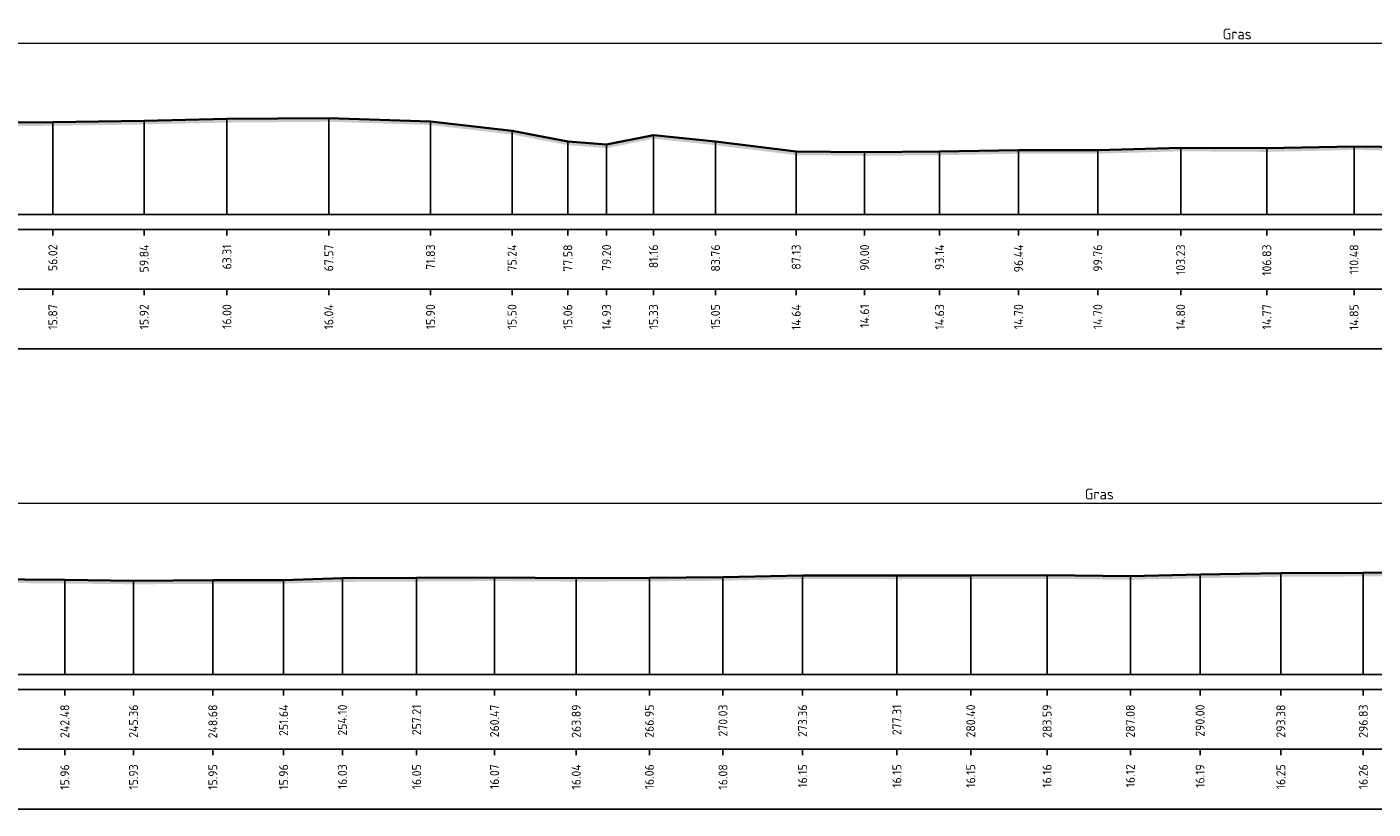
# Model space of a CAD drawing. Header units: metres. Extents: x 197882 to 206172, y 361908 to 364395.
# Tile 36 of 41: x 205839 to 205895, y 364360 to 364393. Entities that reach past the tile are written whole.
import ezdxf
from ezdxf.enums import TextEntityAlignment as Align

# ---------------------------------------------------------------- set-up
doc = ezdxf.new("R2010")
doc.units = ezdxf.units.M
doc.header["$PDMODE"] = 35
doc.header["$PDSIZE"] = 0.075
for name, color, linetype, lineweight in [('X-ME-AL-PROFIEL_HUIDIG MAAIVELD-GD', 252, 'Continuous', 0), ('X-XX-AL-DETAIL1-M', 7, 'Continuous', 18), ('X-XX-AL-DWARSPROFIEL_PROFIELLIJN MAAIVELD-GD', 8, 'Continuous', 35)]:
    doc.layers.add(name, color=color, linetype=linetype, lineweight=lineweight)
doc.layers.add('X-ME-AL-PROFIELRASTER-S', color=7, linetype='Continuous')
doc.styles.add('NLCS-ISO-ANNOTATIEF-T18', font='NLCS-ISO.ttf', dxfattribs={"height": 1.8})
doc.styles.add('NLCS-ISO-ANNOTATIVE-T18', font='NLCS-ISO.ttf', dxfattribs={"height": 1.8})
doc.dimstyles.new('NLCS-ANNOTATIEF-T18-PIJL_L2_H0', dxfattribs={"dimtxt": 2.5, "dimasz": 1.8, "dimexe": 2, "dimexo": 2, "dimgap": 0.7, "dimtad": 1, "dimzin": 0, "dimdsep": 46, "dimtxsty": 'NLCS-ISO-ANNOTATIEF-T18', "dimcen": 0, "dimdle": 2, "dimclrd": 256, "dimclre": 256, "dimclrt": 10, "dimaunit": 2, "dimadec": 0, "dimazin": 0, "dimtfac": 1, "dimtdec": 3, "dimtofl": 0, "dimtmove": 0, "dimatfit": 3, "dimfxl": 2, "dimfxlon": 1, "dimtfillclr": 256, "dimtolj": 1, "dimtzin": 0, "dimlwd": -1, "dimlwe": -1, "dimarcsym": 0})

# ---------------------------------------------------------------- blocks, each defined once
blk = doc.blocks.new('SAL-PROFIELRASTER_BALK_EIND1-D')
at = {"color": 0, "linetype": 'ByBlock', "lineweight": -2, "flags": 128}
for points in [[(0, 0), (1, 0)], [(0, -2.5), (1, -2.5)], [(0, -12.5), (1, -12.5)]]:
    blk.add_lwpolyline(points, dxfattribs=at)
blk = doc.blocks.new('SAL-PROFIELRASTER_BALK_EIND2-D')
at = {"color": 0, "linetype": 'ByBlock', "lineweight": -2}
blk.add_line((1, -12.5), (0, -12.5), dxfattribs=at)
blk = doc.blocks.new('SAL-PROFIELRASTER_BALK_DATA-D')
at = {"color": 0, "linetype": 'ByBlock', "lineweight": -2}
blk.add_lwpolyline([(0, -3.5), (0, -2.5)], dxfattribs=at)
at = {"color": 0, "linetype": 'ByBlock', "lineweight": -2, "style": 'NLCS-ISO-ANNOTATIVE-T18'}
blk.add_attdef('GETAL', text='', height=1.5, rotation=90, dxfattribs=at).set_placement((0.75, -5), align=Align.RIGHT)
blk = doc.blocks.new('SAL-PROFIELRASTER_AANHAAL-D')
at = {"color": 9, "linetype": 'ByBlock', "lineweight": -2, "flags": 128}
blk.add_lwpolyline([(0, 1), (0, 0)], dxfattribs=at)
blk = doc.blocks.new('*D15')
at = {"layer": 'Defpoints', "color": 0, "transparency": 16777216}
for p in [(205597.899, 364373.098), (205597.899, 364365.94), (205985.248, 364365.94)]:
    blk.add_point(p, dxfattribs=at)
at = {"layer": 'X-XX-AL-DETAIL1-M', "transparency": 16777216}
for p, q in [((205597.899, 364372.598), (205597.899, 364373.598)), ((205984.798, 364373.098), (205598.349, 364373.098)), ((205985.248, 364372.598), (205985.248, 364373.598))]:
    blk.add_line(p, q, dxfattribs=at)
for points in [[(205598.349, 364373.173), (205598.349, 364373.023), (205597.899, 364373.098)], [(205984.798, 364373.173), (205984.798, 364373.023), (205985.248, 364373.098)]]:
    blk.add_solid(points, dxfattribs=at)
at = {"layer": 'X-XX-AL-DETAIL1-M', "color": 10, "transparency": 16777216, "insert": (205883.679, 364373.498), "char_height": 0.45, "attachment_point": 5, "style": 'NLCS-ISO-ANNOTATIEF-T18'}
blk.add_mtext('\\A1;Gras', dxfattribs=at)
blk = doc.blocks.new('*D110')
at = {"layer": 'Defpoints', "color": 0, "transparency": 16777216}
for p in [(205783.859, 364392.353), (205783.859, 364385.194), (206171.207, 364385.194)]:
    blk.add_point(p, dxfattribs=at)
at = {"layer": 'X-XX-AL-DETAIL1-M', "transparency": 16777216}
for p, q in [((205783.859, 364391.853), (205783.859, 364392.853)), ((206171.207, 364391.853), (206171.207, 364392.853)), ((206170.757, 364392.353), (205784.309, 364392.353))]:
    blk.add_line(p, q, dxfattribs=at)
for points in [[(205784.309, 364392.428), (205784.309, 364392.278), (205783.859, 364392.353)], [(206170.757, 364392.428), (206170.757, 364392.278), (206171.207, 364392.353)]]:
    blk.add_solid(points, dxfattribs=at)
at = {"layer": 'X-XX-AL-DETAIL1-M', "color": 10, "transparency": 16777216, "insert": (205889.45, 364392.753), "char_height": 0.45, "attachment_point": 5, "style": 'NLCS-ISO-ANNOTATIEF-T18'}
blk.add_mtext('\\A1;Gras', dxfattribs=at)

msp = doc.modelspace()

# ---------------------------------------------------------------- hatches: boundary and pattern name
at = {"layer": 'X-ME-AL-PROFIEL_HUIDIG MAAIVELD-GD'}
h = msp.add_hatch(dxfattribs=at)
h.set_pattern_fill('AGR-MAAIVELD', color=256, scale=0.05, pattern_type=2)
h.set_pattern_definition([(45, (0, 23.45443), (-0.25000007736, 0.25000007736), []), (45, (-0.0357, 23.49015), (0, 0.50000015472), [0.3535535, -0.3535535]), (45, (-0.07143, 23.52586), (0, 0.50000015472), [0.3535535, -0.3535535]), (45, (-0.10764, 23.56208), (0, 0.50000015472), [0.3535535, -0.3535535]), (45, (-0.14286, 23.5973), (0, 0.50000015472), [0.3535535, -0.3535535]), (45, (-0.17857, 23.633), (0, 0.50000015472), [0.3535535, -0.3535535]), (45, (-0.2143, 23.66872), (0, 0.50000015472), [0.3535535, -0.3535535]), (315, (0, 23.45443), (0.25000007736, 0.25000007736), []), (315, (0.0357, 23.49015), (0.50000015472, -1e-16), [0.3535535, -0.3535535]), (315, (0.07143, 23.52586), (0.50000015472, -1e-16), [0.3535535, -0.3535535]), (315, (0.10764, 23.56208), (0.50000015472, -1e-16), [0.3535535, -0.3535535]), (315, (0.14286, 23.5973), (0.50000015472, -1e-16), [0.3535535, -0.3535535]), (315, (0.17857, 23.633), (0.50000015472, -1e-16), [0.3535535, -0.3535535]), (315, (0.2143, 23.66872), (0.50000015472, -1e-16), [0.3535535, -0.3535535])])
h.paths.add_polyline_path([(206171.207, 364388.242), (206171.207, 364388.092), (206168.768, 364388.13), (206167.246, 364388.048), (206164.445, 364388.154), (206161.657, 364388.249), (206158.942, 364388.409), (206156.155, 364388.543), (206153.362, 364388.713), (206150.43, 364388.88), (206147.42, 364389.05), (206144.576, 364389.177), (206141.734, 364389.435), (206138.218, 364389.638), (206134.691, 364389.79), (206130.992, 364389.812), (206128.061, 364389.841), (206124.826, 364389.752), (206121.683, 364389.732), (206118.545, 364389.708), (206114.591, 364389.769), (206110.867, 364389.792), (206106.693, 364389.734), (206103.107, 364389.718), (206099.169, 364389.703), (206095.442, 364389.595), (206091.707, 364389.484), (206087.85, 364389.383), (206084.102, 364389.345), (206080.69, 364389.305), (206077.239, 364389.291), (206073.858, 364389.23), (206070.94, 364389.163), (206067.452, 364389.203), (206064.26, 364389.194), (206061.168, 364389.19), (206057.221, 364389.193), (206053.888, 364389.127), (206050.806, 364389.099), (206047.746, 364389.088), (206044.325, 364389.112), (206041.065, 364389.091), (206037.959, 364389.076), (206035.498, 364389.005), (206032.535, 364388.995), (206029.215, 364388.976), (206026.339, 364389.008), (206022.973, 364389.042), (206019.921, 364389.122), (206016.785, 364389.137), (206013.776, 364389.195), (206010.613, 364389.244), (206007.756, 364389.315), (206004.656, 364389.393), (206000.574, 364389.506), (205997.253, 364389.6), (205994.034, 364389.596), (205990.119, 364389.62), (205986.627, 364389.641), (205983.535, 364389.535), (205979.638, 364389.557), (205976.138, 364389.63), (205972.966, 364389.576), (205969.267, 364389.621), (205965.283, 364389.507), (205961.231, 364389.49), (205957.433, 364389.402), (205953.63, 364389.158), (205949.284, 364388.787), (205945.328, 364388.505), (205940.977, 364388.291), (205937.68, 364388.198), (205934.283, 364387.868), (205930.633, 364387.641), (205924.964, 364387.495), (205922.096, 364387.406), (205919.582, 364387.329), (205918.501, 364387.713), (205915.416, 364387.811), (205911.798, 364387.763), (205908.49, 364387.803), (205905.007, 364387.906), (205901.042, 364387.889), (205897.696, 364387.856), (205894.342, 364387.896), (205890.691, 364387.818), (205887.086, 364387.843), (205883.616, 364387.744), (205880.299, 364387.743), (205876.996, 364387.678), (205873.856, 364387.655), (205870.993, 364387.68), (205867.616, 364388.098), (205865.021, 364388.371), (205863.057, 364387.973), (205861.435, 364388.1), (205859.099, 364388.546), (205855.688, 364388.943), (205851.43, 364389.079), (205847.165, 364389.046), (205843.7, 364388.967), (205839.878, 364388.911), (205835.955, 364388.884), (205831.932, 364388.954), (205828.12, 364389.049), (205824.83, 364388.993), (205821.403, 364389.052), (205817.267, 364389.035), (205813.366, 364388.947), (205808.794, 364388.882), (205804.53, 364388.852), (205801.002, 364388.711), (205797.033, 364388.532), (205793.304, 364388.419), (205789.633, 364388.455), (205786.376, 364388.588), (205783.859, 364388.386), (205783.859, 364388.536), (205786.376, 364388.738), (205789.633, 364388.605), (205793.304, 364388.569), (205797.033, 364388.682), (205801.002, 364388.861), (205804.53, 364389.002), (205808.794, 364389.032), (205813.366, 364389.097), (205817.267, 364389.185), (205821.403, 364389.202), (205824.83, 364389.143), (205828.12, 364389.199), (205831.932, 364389.104), (205835.955, 364389.034), (205839.878, 364389.061), (205843.7, 364389.117), (205847.165, 364389.196), (205851.43, 364389.229), (205855.688, 364389.093), (205859.099, 364388.696), (205861.435, 364388.25), (205863.057, 364388.123), (205865.021, 364388.521), (205867.616, 364388.248), (205870.993, 364387.83), (205873.856, 364387.805), (205876.996, 364387.828), (205880.299, 364387.893), (205883.616, 364387.894), (205887.086, 364387.993), (205890.691, 364387.968), (205894.342, 364388.046), (205897.696, 364388.006), (205901.042, 364388.039), (205905.007, 364388.056), (205908.49, 364387.953), (205911.798, 364387.913), (205915.416, 364387.961), (205918.501, 364387.863), (205919.582, 364387.479), (205922.096, 364387.556), (205924.964, 364387.645), (205930.633, 364387.791), (205934.283, 364388.018), (205937.68, 364388.348), (205940.977, 364388.441), (205945.328, 364388.655), (205949.284, 364388.937), (205953.63, 364389.308), (205957.433, 364389.552), (205961.231, 364389.64), (205965.283, 364389.657), (205969.267, 364389.771), (205972.966, 364389.726), (205976.138, 364389.78), (205979.638, 364389.707), (205983.535, 364389.685), (205986.627, 364389.791), (205990.119, 364389.77), (205994.034, 364389.746), (205997.253, 364389.75), (206000.574, 364389.656), (206004.656, 364389.543), (206007.756, 364389.465), (206010.613, 364389.394), (206013.776, 364389.345), (206016.785, 364389.287), (206019.921, 364389.272), (206022.973, 364389.192), (206026.339, 364389.158), (206029.215, 364389.126), (206032.535, 364389.145), (206035.498, 364389.155), (206037.959, 364389.226), (206041.065, 364389.241), (206044.325, 364389.262), (206047.746, 364389.238), (206050.806, 364389.249), (206053.888, 364389.277), (206057.221, 364389.343), (206061.168, 364389.34), (206064.26, 364389.344), (206067.452, 364389.353), (206070.94, 364389.313), (206073.858, 364389.38), (206077.239, 364389.441), (206080.69, 364389.455), (206084.102, 364389.495), (206087.85, 364389.533), (206091.707, 364389.634), (206095.442, 364389.745), (206099.169, 364389.853), (206103.107, 364389.868), (206106.693, 364389.884), (206110.867, 364389.942), (206114.591, 364389.919), (206118.545, 364389.858), (206121.683, 364389.882), (206124.826, 364389.902), (206128.061, 364389.991), (206130.992, 364389.962), (206134.691, 364389.94), (206138.218, 364389.788), (206141.734, 364389.585), (206144.576, 364389.327), (206147.42, 364389.2), (206150.43, 364389.03), (206153.362, 364388.863), (206156.155, 364388.693), (206158.942, 364388.559), (206161.657, 364388.399), (206164.445, 364388.304), (206167.246, 364388.198), (206168.768, 364388.28)])
h = msp.add_hatch(dxfattribs=at)
h.set_pattern_fill('AGR-MAAIVELD', color=256, scale=0.05, pattern_type=2)
h.set_pattern_definition([(45, (-185.95992, 4.1999), (-0.25000007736, 0.25000007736), []), (45, (-185.99564, 4.23563), (0, 0.50000015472), [0.3535535, -0.3535535]), (45, (-186.03135, 4.27134), (0, 0.50000015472), [0.3535535, -0.3535535]), (45, (-186.06757, 4.30756), (0, 0.50000015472), [0.3535535, -0.3535535]), (45, (-186.10278, 4.34277), (0, 0.50000015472), [0.3535535, -0.3535535]), (45, (-186.1385, 4.3785), (0, 0.50000015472), [0.3535535, -0.3535535]), (45, (-186.1742, 4.4142), (0, 0.50000015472), [0.3535535, -0.3535535]), (315, (-185.95992, 4.1999), (0.25000007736, 0.25000007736), []), (315, (-185.9242, 4.23563), (0.50000015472, -1e-16), [0.3535535, -0.3535535]), (315, (-185.8885, 4.27134), (0.50000015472, -1e-16), [0.3535535, -0.3535535]), (315, (-185.85228, 4.30756), (0.50000015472, -1e-16), [0.3535535, -0.3535535]), (315, (-185.81707, 4.34277), (0.50000015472, -1e-16), [0.3535535, -0.3535535]), (315, (-185.78135, 4.3785), (0.50000015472, -1e-16), [0.3535535, -0.3535535]), (315, (-185.74564, 4.4142), (0.50000015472, -1e-16), [0.3535535, -0.3535535])])
h.paths.add_polyline_path([(205985.248, 364368.988), (205985.248, 364368.838), (205982.809, 364368.876), (205981.286, 364368.794), (205978.485, 364368.9), (205975.697, 364368.995), (205972.982, 364369.155), (205970.195, 364369.289), (205967.402, 364369.459), (205964.47, 364369.626), (205961.46, 364369.796), (205958.616, 364369.923), (205955.774, 364370.181), (205952.258, 364370.384), (205948.731, 364370.536), (205945.032, 364370.558), (205942.101, 364370.587), (205938.866, 364370.498), (205935.723, 364370.478), (205932.585, 364370.454), (205928.631, 364370.515), (205924.907, 364370.538), (205920.733, 364370.48), (205917.147, 364370.464), (205913.209, 364370.449), (205909.482, 364370.341), (205905.747, 364370.23), (205901.89, 364370.129), (205898.142, 364370.091), (205894.73, 364370.051), (205891.279, 364370.037), (205887.898, 364369.976), (205884.98, 364369.909), (205881.492, 364369.949), (205878.3, 364369.94), (205875.208, 364369.936), (205871.261, 364369.939), (205867.928, 364369.873), (205864.846, 364369.845), (205861.786, 364369.834), (205858.365, 364369.858), (205855.105, 364369.837), (205851.999, 364369.822), (205849.538, 364369.751), (205846.575, 364369.741), (205843.255, 364369.722), (205840.379, 364369.754), (205837.013, 364369.788), (205833.961, 364369.868), (205830.825, 364369.883), (205827.816, 364369.941), (205824.653, 364369.99), (205821.796, 364370.061), (205818.696, 364370.139), (205814.614, 364370.252), (205811.293, 364370.346), (205808.074, 364370.342), (205804.159, 364370.366), (205800.667, 364370.387), (205797.575, 364370.281), (205793.679, 364370.303), (205790.178, 364370.376), (205787.006, 364370.322), (205783.308, 364370.367), (205779.323, 364370.253), (205775.271, 364370.236), (205771.473, 364370.148), (205767.67, 364369.904), (205763.324, 364369.533), (205759.368, 364369.251), (205755.018, 364369.037), (205751.72, 364368.944), (205748.323, 364368.614), (205744.673, 364368.387), (205739.004, 364368.241), (205736.136, 364368.152), (205733.622, 364368.075), (205732.542, 364368.459), (205729.456, 364368.557), (205725.838, 364368.509), (205722.53, 364368.549), (205719.047, 364368.652), (205715.082, 364368.635), (205711.736, 364368.602), (205708.382, 364368.642), (205704.731, 364368.564), (205701.126, 364368.589), (205697.657, 364368.49), (205694.339, 364368.489), (205691.036, 364368.424), (205687.896, 364368.401), (205685.033, 364368.426), (205681.656, 364368.844), (205679.061, 364369.117), (205677.097, 364368.719), (205675.475, 364368.846), (205673.139, 364369.292), (205669.728, 364369.689), (205665.47, 364369.825), (205661.206, 364369.792), (205657.74, 364369.713), (205653.919, 364369.657), (205649.995, 364369.63), (205645.972, 364369.7), (205642.16, 364369.795), (205638.87, 364369.739), (205635.443, 364369.798), (205631.307, 364369.781), (205627.406, 364369.693), (205622.834, 364369.628), (205618.57, 364369.598), (205615.042, 364369.457), (205611.073, 364369.278), (205607.344, 364369.165), (205603.673, 364369.201), (205600.416, 364369.334), (205597.899, 364369.132), (205597.899, 364369.282), (205600.416, 364369.484), (205603.673, 364369.351), (205607.344, 364369.315), (205611.073, 364369.428), (205615.042, 364369.607), (205618.57, 364369.748), (205622.834, 364369.778), (205627.406, 364369.843), (205631.307, 364369.931), (205635.443, 364369.948), (205638.87, 364369.889), (205642.16, 364369.945), (205645.972, 364369.85), (205649.995, 364369.78), (205653.919, 364369.807), (205657.74, 364369.863), (205661.206, 364369.942), (205665.47, 364369.975), (205669.728, 364369.839), (205673.139, 364369.442), (205675.475, 364368.996), (205677.097, 364368.869), (205679.061, 364369.267), (205681.656, 364368.994), (205685.033, 364368.576), (205687.896, 364368.551), (205691.036, 364368.574), (205694.339, 364368.639), (205697.657, 364368.64), (205701.126, 364368.739), (205704.731, 364368.714), (205708.382, 364368.792), (205711.736, 364368.752), (205715.082, 364368.785), (205719.047, 364368.802), (205722.53, 364368.699), (205725.838, 364368.659), (205729.456, 364368.707), (205732.542, 364368.609), (205733.622, 364368.225), (205736.136, 364368.302), (205739.004, 364368.391), (205744.673, 364368.537), (205748.323, 364368.764), (205751.72, 364369.094), (205755.018, 364369.187), (205759.368, 364369.401), (205763.324, 364369.683), (205767.67, 364370.054), (205771.473, 364370.298), (205775.271, 364370.386), (205779.323, 364370.403), (205783.308, 364370.517), (205787.006, 364370.472), (205790.178, 364370.526), (205793.679, 364370.453), (205797.575, 364370.431), (205800.667, 364370.537), (205804.159, 364370.516), (205808.074, 364370.492), (205811.293, 364370.496), (205814.614, 364370.402), (205818.696, 364370.289), (205821.796, 364370.211), (205824.653, 364370.14), (205827.816, 364370.091), (205830.825, 364370.033), (205833.961, 364370.018), (205837.013, 364369.938), (205840.379, 364369.904), (205843.255, 364369.872), (205846.575, 364369.891), (205849.538, 364369.901), (205851.999, 364369.972), (205855.105, 364369.987), (205858.365, 364370.008), (205861.786, 364369.984), (205864.846, 364369.995), (205867.928, 364370.023), (205871.261, 364370.089), (205875.208, 364370.086), (205878.3, 364370.09), (205881.492, 364370.099), (205884.98, 364370.059), (205887.898, 364370.126), (205891.279, 364370.187), (205894.73, 364370.201), (205898.142, 364370.241), (205901.89, 364370.279), (205905.747, 364370.38), (205909.482, 364370.491), (205913.209, 364370.599), (205917.147, 364370.614), (205920.733, 364370.63), (205924.907, 364370.688), (205928.631, 364370.665), (205932.585, 364370.604), (205935.723, 364370.628), (205938.866, 364370.648), (205942.101, 364370.737), (205945.032, 364370.708), (205948.731, 364370.686), (205952.258, 364370.534), (205955.774, 364370.331), (205958.616, 364370.073), (205961.46, 364369.946), (205964.47, 364369.776), (205967.402, 364369.609), (205970.195, 364369.439), (205972.982, 364369.305), (205975.697, 364369.145), (205978.485, 364369.05), (205981.286, 364368.944), (205982.809, 364369.026)])

# ---------------------------------------------------------------- linework, layer by layer
at = {"layer": 'X-XX-AL-DWARSPROFIEL_PROFIELLIJN MAAIVELD-GD'}
for points in [[(205835.955, 364389.034), (205839.878, 364389.061), (205843.7, 364389.117), (205847.165, 364389.196), (205851.43, 364389.229), (205855.688, 364389.093), (205859.099, 364388.696), (205861.435, 364388.25), (205863.057, 364388.123), (205865.021, 364388.521), (205867.616, 364388.248), (205870.993, 364387.83), (205873.856, 364387.805), (205876.996, 364387.828), (205880.299, 364387.893), (205883.616, 364387.894), (205887.086, 364387.993), (205890.691, 364387.968), (205894.342, 364388.046), (205897.696, 364388.006)], [(205837.013, 364369.938), (205840.379, 364369.904), (205843.255, 364369.872), (205846.575, 364369.891), (205849.538, 364369.901), (205851.999, 364369.972), (205855.105, 364369.987), (205858.365, 364370.008), (205861.786, 364369.984), (205864.846, 364369.995), (205867.928, 364370.023), (205871.261, 364370.089), (205875.208, 364370.086), (205878.3, 364370.09), (205881.492, 364370.099), (205884.98, 364370.059), (205887.898, 364370.126), (205891.279, 364370.187), (205894.73, 364370.201), (205898.142, 364370.241)]]:
    msp.add_lwpolyline(points, dxfattribs=at)

# ---------------------------------------------------------------- block references
at = {"layer": 'X-ME-AL-PROFIELRASTER-S'}
for p, yscale in [((205839.878, 364385.194), 3.867000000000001), ((205843.7, 364385.194), 3.923), ((205847.165, 364385.194), 4.001999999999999), ((205851.43, 364385.194), 4.035), ((205855.688, 364385.194), 3.898999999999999), ((205859.099, 364385.194), 3.502000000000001), ((205865.021, 364385.194), 3.327), ((205861.435, 364385.194), 3.055999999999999), ((205863.057, 364385.194), 2.929), ((205867.616, 364385.194), 3.054), ((205870.993, 364385.194), 2.635999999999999), ((205873.856, 364385.194), 2.611000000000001), ((205876.996, 364385.194), 2.634), ((205880.299, 364385.194), 2.699), ((205883.616, 364385.194), 2.699999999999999), ((205887.086, 364385.194), 2.798999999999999), ((205890.691, 364385.194), 2.773999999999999), ((205894.342, 364385.194), 2.852), ((205840.379, 364365.94), 3.964), ((205843.255, 364365.94), 3.932), ((205846.575, 364365.94), 3.951000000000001), ((205849.538, 364365.94), 3.961), ((205851.999, 364365.94), 4.032), ((205855.105, 364365.94), 4.047000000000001), ((205858.365, 364365.94), 4.068000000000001), ((205861.786, 364365.94), 4.044), ((205864.846, 364365.94), 4.055), ((205867.928, 364365.94), 4.082999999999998), ((205871.261, 364365.94), 4.149000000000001), ((205875.208, 364365.94), 4.146000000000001), ((205878.3, 364365.94), 4.149999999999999), ((205881.492, 364365.94), 4.158999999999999), ((205884.98, 364365.94), 4.119), ((205887.898, 364365.94), 4.186), ((205891.279, 364365.94), 4.247), ((205894.73, 364365.94), 4.260999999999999)]:
    msp.add_blockref('SAL-PROFIELRASTER_AANHAAL-D', p, dxfattribs=dict(at, yscale=yscale))
at = {"layer": 'X-ME-AL-PROFIELRASTER-S', "xscale": 387.9734933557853, "yscale": 0.25, "zscale": 387.9734933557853}
for name, p in [('SAL-PROFIELRASTER_BALK_EIND1-D', (205783.859, 364385.194)), ('SAL-PROFIELRASTER_BALK_EIND2-D', (205783.859, 364382.694)), ('SAL-PROFIELRASTER_BALK_EIND1-D', (205597.899, 364365.94)), ('SAL-PROFIELRASTER_BALK_EIND2-D', (205597.899, 364363.44))]:
    msp.add_blockref(name, p, dxfattribs=at)
at = {"layer": 'X-ME-AL-PROFIELRASTER-S', "xscale": 0.25, "yscale": 0.25, "zscale": 0.25}
for p, values in [((205839.878, 364385.194), {'GETAL': '56.02'}), ((205843.7, 364385.194), {'GETAL': '59.84'}), ((205847.165, 364385.194), {'GETAL': '63.31'}), ((205851.43, 364385.194), {'GETAL': '67.57'}), ((205855.688, 364385.194), {'GETAL': '71.83'}), ((205859.099, 364385.194), {'GETAL': '75.24'}), ((205861.435, 364385.194), {'GETAL': '77.58'}), ((205863.057, 364385.194), {'GETAL': '79.20'}), ((205865.021, 364385.194), {'GETAL': '81.16'}), ((205867.616, 364385.194), {'GETAL': '83.76'}), ((205870.993, 364385.194), {'GETAL': '87.13'}), ((205873.856, 364385.194), {'GETAL': '90.00'}), ((205876.996, 364385.194), {'GETAL': '93.14'}), ((205880.299, 364385.194), {'GETAL': '96.44'}), ((205883.616, 364385.194), {'GETAL': '99.76'}), ((205887.086, 364385.194), {'GETAL': '103.23'}), ((205890.691, 364385.194), {'GETAL': '106.83'}), ((205894.342, 364385.194), {'GETAL': '110.48'}), ((205839.878, 364382.694), {'GETAL': '15.87'}), ((205843.7, 364382.694), {'GETAL': '15.92'}), ((205847.165, 364382.694), {'GETAL': '16.00'}), ((205851.43, 364382.694), {'GETAL': '16.04'}), ((205855.688, 364382.694), {'GETAL': '15.90'}), ((205859.099, 364382.694), {'GETAL': '15.50'}), ((205861.435, 364382.694), {'GETAL': '15.06'}), ((205863.057, 364382.694), {'GETAL': '14.93'}), ((205865.021, 364382.694), {'GETAL': '15.33'}), ((205867.616, 364382.694), {'GETAL': '15.05'}), ((205870.993, 364382.694), {'GETAL': '14.64'}), ((205873.856, 364382.694), {'GETAL': '14.61'}), ((205876.996, 364382.694), {'GETAL': '14.63'}), ((205880.299, 364382.694), {'GETAL': '14.70'}), ((205883.616, 364382.694), {'GETAL': '14.70'}), ((205887.086, 364382.694), {'GETAL': '14.80'}), ((205890.691, 364382.694), {'GETAL': '14.77'}), ((205894.342, 364382.694), {'GETAL': '14.85'}), ((205840.379, 364365.94), {'GETAL': '242.48'}), ((205843.255, 364365.94), {'GETAL': '245.36'}), ((205846.575, 364365.94), {'GETAL': '248.68'}), ((205849.538, 364365.94), {'GETAL': '251.64'}), ((205851.999, 364365.94), {'GETAL': '254.10'}), ((205855.105, 364365.94), {'GETAL': '257.21'}), ((205858.365, 364365.94), {'GETAL': '260.47'}), ((205861.786, 364365.94), {'GETAL': '263.89'}), ((205864.846, 364365.94), {'GETAL': '266.95'}), ((205867.928, 364365.94), {'GETAL': '270.03'}), ((205871.261, 364365.94), {'GETAL': '273.36'}), ((205875.208, 364365.94), {'GETAL': '277.31'}), ((205878.3, 364365.94), {'GETAL': '280.40'}), ((205881.492, 364365.94), {'GETAL': '283.59'}), ((205884.98, 364365.94), {'GETAL': '287.08'}), ((205887.898, 364365.94), {'GETAL': '290.00'}), ((205891.279, 364365.94), {'GETAL': '293.38'}), ((205894.73, 364365.94), {'GETAL': '296.83'}), ((205840.379, 364363.44), {'GETAL': '15.96'}), ((205843.255, 364363.44), {'GETAL': '15.93'}), ((205846.575, 364363.44), {'GETAL': '15.95'}), ((205849.538, 364363.44), {'GETAL': '15.96'}), ((205851.999, 364363.44), {'GETAL': '16.03'}), ((205855.105, 364363.44), {'GETAL': '16.05'}), ((205858.365, 364363.44), {'GETAL': '16.07'}), ((205861.786, 364363.44), {'GETAL': '16.04'}), ((205864.846, 364363.44), {'GETAL': '16.06'}), ((205867.928, 364363.44), {'GETAL': '16.08'}), ((205871.261, 364363.44), {'GETAL': '16.15'}), ((205875.208, 364363.44), {'GETAL': '16.15'}), ((205878.3, 364363.44), {'GETAL': '16.15'}), ((205881.492, 364363.44), {'GETAL': '16.16'}), ((205884.98, 364363.44), {'GETAL': '16.12'}), ((205887.898, 364363.44), {'GETAL': '16.19'}), ((205891.279, 364363.44), {'GETAL': '16.25'}), ((205894.73, 364363.44), {'GETAL': '16.26'})]:
    msp.add_blockref('SAL-PROFIELRASTER_BALK_DATA-D', p, dxfattribs=at).add_auto_attribs(values)

# ---------------------------------------------------------------- dimensions: what is measured, and where the dimension line sits
at = {"layer": 'X-XX-AL-DETAIL1-M'}
for base, p1, p2, picture, middle in [((205783.859, 364392.353), (206171.207, 364385.194), (205783.859, 364385.194), '*D110', (205889.45, 364392.353)), ((205597.899, 364373.098), (205985.248, 364365.94), (205597.899, 364365.94), '*D15', (205883.679, 364373.098))]:
    dim = msp.add_linear_dim(base=base, p1=p1, p2=p2, text='Gras', dimstyle='NLCS-ANNOTATIEF-T18-PIJL_L2_H0', dxfattribs=at)
    dim.commit()
    dim.dimension.update_dxf_attribs({"geometry": picture, "text_midpoint": middle, "dimtype": 160})

doc.saveas('drawing.dxf')
